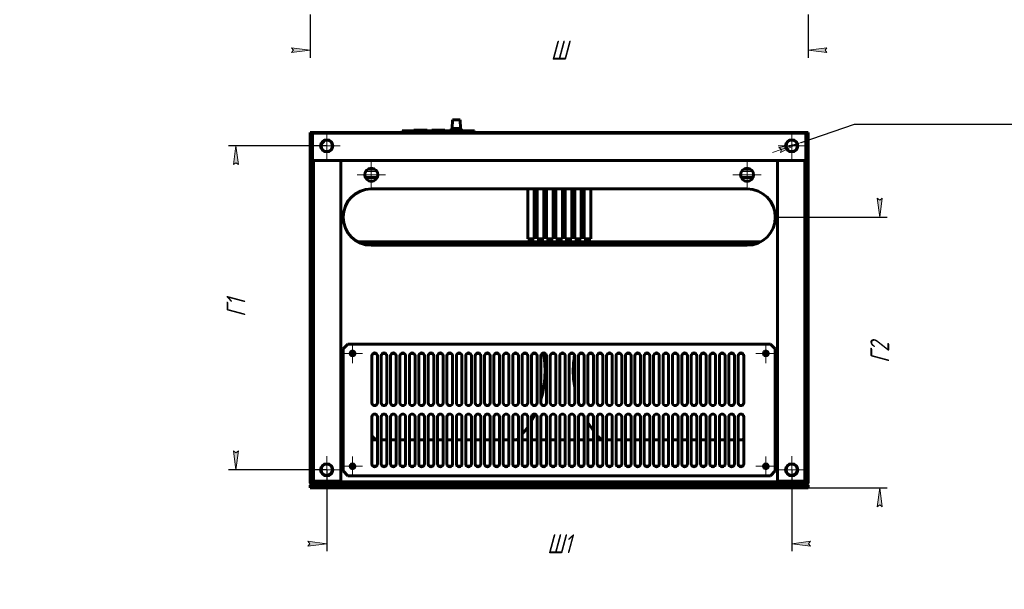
# Model space of a CAD drawing. Header units: millimetres. Extents: x 0 to 594, y 0 to 420.
# Tile 1 of 3: x 0 to 262, y 0 to 151. Entities that reach past the tile are written whole.
import ezdxf

# ---------------------------------------------------------------- set-up
doc = ezdxf.new("R2010")
doc.units = ezdxf.units.MM
for name, pattern in [('K5LT_AXLED', [19.5, 15, -1.5, 1.5, -1.5]), ('K5LT_BASIC', [0]), ('K5LT_THIN', [0])]:
    doc.linetypes.add(name, pattern=pattern)
doc.layers.add('Системный слой', color=7, linetype='Continuous')
doc.styles.add('KDIMTEXTSTYLE', font='GOST_AU.SHX', dxfattribs={"width": 0.96, "oblique": 15, "height": 5})
doc.dimstyles.new('KDIMSTYLE (0.25)', dxfattribs={"dimtxt": 5, "dimasz": 1, "dimexe": 2, "dimexo": 0, "dimgap": 1, "dimtad": 1, "dimlfac": 4, "dimtxsty": 'KDIMTEXTSTYLE', "dimsah": 1, "dimcen": 0, "dimdle": 1, "dimadec": 0, "dimazin": 0, "dimtfac": 0.667, "dimtmove": 0, "dimatfit": 3, "dimfxl": 1, "dimtvp": 1, "dimtolj": 1, "dimtzin": 0, "dimarcsym": 0})

# ---------------------------------------------------------------- blocks, each defined once
blk = doc.blocks.new('KDIMARROW_01')
at = {"layer": 'Системный слой'}
blk.add_hatch(color=0, dxfattribs=at).paths.add_polyline_path([(0, 0), (-5, 0.66), (-4.5, 0), (-5, -0.66)])
at = {"layer": 'Системный слой', "color": 0, "linetype": 'K5LT_THIN', "lineweight": 18}
for p, q in [((-4.5, 0), (-5, 0.66)), ((-5, 0.66), (0, 0)), ((0, 0), (-5, -0.66)), ((-5, -0.66), (-4.5, 0)), ((0, 0), (-1, 0))]:
    blk.add_line(p, q, dxfattribs=at)
blk = doc.blocks.new('U8')
at = {"layer": 'Системный слой', "color": 150, "linetype": 'K5LT_BASIC', "lineweight": 60, "true_color": 0x0080ff}
for p, q in [((77.83, 39.71), (77.95, 39.71)), ((93.7, 39.71), (95.2, 39.71)), ((96.2, 39.71), (97.7, 39.71)), ((98.7, 39.71), (100.2, 39.71)), ((101.2, 39.71), (102.7, 39.71)), ((103.7, 39.71), (105.2, 39.71)), ((106.2, 39.71), (107.7, 39.71)), ((108.7, 39.71), (110.2, 39.71)), ((111.2, 39.71), (112.7, 39.71)), ((113.7, 39.71), (115.2, 39.71)), ((116.2, 39.71), (117.7, 39.71)), ((118.7, 39.71), (120.2, 39.71)), ((121.2, 39.71), (122.7, 39.71)), ((123.7, 39.71), (125.2, 39.71)), ((126.2, 39.71), (127.7, 39.71)), ((128.7, 39.71), (130.2, 39.71)), ((131.2, 39.71), (132.7, 39.71)), ((133.7, 39.71), (135.2, 39.71)), ((136.2, 39.71), (137.7, 39.71)), ((138.7, 39.71), (140.2, 39.71)), ((141.2, 39.71), (142.7, 39.71)), ((143.7, 39.71), (145.2, 39.71)), ((146.2, 39.71), (147.7, 39.71)), ((148.7, 39.71), (150.2, 39.71)), ((151.2, 39.71), (152.7, 39.71)), ((153.7, 39.71), (155.2, 39.71)), ((156.2, 39.71), (157.7, 39.71)), ((158.7, 39.71), (160.2, 39.71)), ((161.2, 39.71), (162.7, 39.71)), ((163.7, 39.71), (165.2, 39.71)), ((166.2, 39.71), (167.7, 39.71)), ((168.7, 39.71), (170.2, 39.71)), ((171.2, 39.71), (172.7, 39.71)), ((173.7, 39.71), (175.2, 39.71)), ((176.2, 39.71), (177.7, 39.71)), ((178.7, 39.71), (180.2, 39.71)), ((181.2, 39.71), (182.7, 39.71)), ((183.7, 39.71), (185.2, 39.71)), ((186.2, 39.71), (187.7, 39.71)), ((188.7, 39.71), (190.2, 39.71)), ((191.2, 39.71), (192.7, 39.71)), ((209.2, 39.71), (209.33, 39.71))]:
    blk.add_line(p, q, dxfattribs=at)
blk = doc.blocks.new('U9')
at = {"layer": 'Системный слой', "color": 7, "linetype": 'K5LT_THIN', "lineweight": 18}
for p, q in [((77.95, 39.63), (77.83, 39.63)), ((95.2, 39.63), (93.7, 39.63)), ((97.7, 39.63), (96.2, 39.63)), ((100.2, 39.63), (98.7, 39.63)), ((102.7, 39.63), (101.2, 39.63)), ((105.2, 39.63), (103.7, 39.63)), ((107.7, 39.63), (106.2, 39.63)), ((110.2, 39.63), (108.7, 39.63)), ((112.7, 39.63), (111.2, 39.63)), ((115.2, 39.63), (113.7, 39.63)), ((117.7, 39.63), (116.2, 39.63)), ((120.2, 39.63), (118.7, 39.63)), ((122.7, 39.63), (121.2, 39.63)), ((125.2, 39.63), (123.7, 39.63)), ((127.7, 39.63), (126.2, 39.63)), ((130.2, 39.63), (128.7, 39.63)), ((132.7, 39.63), (131.2, 39.63)), ((135.2, 39.63), (133.7, 39.63)), ((137.7, 39.63), (136.2, 39.63)), ((140.2, 39.63), (138.7, 39.63)), ((142.7, 39.63), (141.2, 39.63)), ((145.2, 39.63), (143.7, 39.63)), ((147.7, 39.63), (146.2, 39.63)), ((150.2, 39.63), (148.7, 39.63)), ((152.7, 39.63), (151.2, 39.63)), ((155.2, 39.63), (153.7, 39.63)), ((157.7, 39.63), (156.2, 39.63)), ((160.2, 39.63), (158.7, 39.63)), ((162.7, 39.63), (161.2, 39.63)), ((165.2, 39.63), (163.7, 39.63)), ((167.7, 39.63), (166.2, 39.63)), ((170.2, 39.63), (168.7, 39.63)), ((172.7, 39.63), (171.2, 39.63)), ((175.2, 39.63), (173.7, 39.63)), ((177.7, 39.63), (176.2, 39.63)), ((180.2, 39.63), (178.7, 39.63)), ((182.7, 39.63), (181.2, 39.63)), ((185.2, 39.63), (183.7, 39.63)), ((187.7, 39.63), (186.2, 39.63)), ((190.2, 39.63), (188.7, 39.63)), ((192.7, 39.63), (191.2, 39.63)), ((209.33, 39.63), (209.2, 39.63))]:
    blk.add_line(p, q, dxfattribs=at)
blk = doc.blocks.new('U10')
at = {"layer": 'Системный слой', "color": 150, "linetype": 'K5LT_BASIC', "lineweight": 60, "true_color": 0x0080ff}
for p, q in [((77.83, 28.38), (77.95, 28.38)), ((209.2, 28.38), (209.33, 28.38))]:
    blk.add_line(p, q, dxfattribs=at)
blk = doc.blocks.new('U11')
at = {"layer": 'Системный слой', "color": 150, "linetype": 'K5LT_BASIC', "lineweight": 60, "true_color": 0x0080ff}
for p, q in [((77.83, 121.46), (77.95, 121.46)), ((209.2, 121.46), (209.33, 121.46))]:
    blk.add_line(p, q, dxfattribs=at)
blk = doc.blocks.new('U12')
at = {"layer": 'Системный слой', "color": 150, "linetype": 'K5LT_BASIC', "lineweight": 60, "true_color": 0x0080ff}
for p, q in [((77.95, 116.83), (77.83, 116.83)), ((209.33, 116.83), (209.2, 116.83))]:
    blk.add_line(p, q, dxfattribs=at)
blk = doc.blocks.new('U13')
at = {"layer": 'Системный слой', "color": 7, "linetype": 'K5LT_THIN', "lineweight": 18}
for p, q in [((77.95, 121.03), (77.83, 121.03)), ((209.33, 121.03), (209.2, 121.03))]:
    blk.add_line(p, q, dxfattribs=at)
blk = doc.blocks.new('U14')
at = {"layer": 'Системный слой', "color": 150, "linetype": 'K5LT_BASIC', "lineweight": 60, "true_color": 0x0080ff}
for p, q in [((95.16, 109.46), (92, 109.46)), ((195.16, 109.46), (192, 109.46))]:
    blk.add_line(p, q, dxfattribs=at)
blk = doc.blocks.new('U15')
at = {"layer": 'Системный слой', "color": 150, "linetype": 'K5LT_BASIC', "lineweight": 60, "true_color": 0x0080ff}
for p, q in [((92.68, 111.71), (94.48, 111.71)), ((192.68, 111.71), (194.48, 111.71))]:
    blk.add_line(p, q, dxfattribs=at)
blk = doc.blocks.new('U16')
at = {"layer": 'Системный слой', "color": 7, "linetype": 'K5LT_THIN', "lineweight": 18}
for p, q in [((95.09, 111.08), (92.06, 111.08)), ((195.09, 111.08), (192.06, 111.08))]:
    blk.add_line(p, q, dxfattribs=at)
blk = doc.blocks.new('U17')
at = {"layer": 'Системный слой', "color": 150, "linetype": 'K5LT_BASIC', "lineweight": 60, "true_color": 0x0080ff}
for start, end in [(343.165, 10.1444), (329.5311, 333.943), (320.0555, 325.468), (220.787, 224.4319), (315.5681, 316.7668)]:
    blk.add_arc((113.58, 58.08), 26.25, start, end, dxfattribs=at)
blk = doc.blocks.new('U18')
at = {"layer": 'Системный слой', "color": 150, "linetype": 'K5LT_BASIC', "lineweight": 60, "true_color": 0x0080ff}
for start, end in [(170.7485, 180), (180, 189.6963), (198.6268, 200.1538), (211.5284, 217.3222), (220.787, 224.4319), (315.5681, 316.7668)]:
    blk.add_arc((173.58, 58.08), 26.25, start, end, dxfattribs=at)
blk = doc.blocks.new('U19')
at = {"layer": 'Системный слой', "color": 150, "linetype": 'K5LT_BASIC', "lineweight": 60, "true_color": 0x0080ff}
for p, q in [((94.04, 62.71), (94.87, 62.71)), ((96.54, 62.71), (97.37, 62.71)), ((99.04, 62.71), (99.87, 62.71)), ((101.54, 62.71), (102.37, 62.71)), ((104.04, 62.71), (104.87, 62.71)), ((106.54, 62.71), (107.37, 62.71)), ((109.04, 62.71), (109.87, 62.71)), ((111.54, 62.71), (112.37, 62.71)), ((114.04, 62.71), (114.87, 62.71)), ((116.54, 62.71), (117.37, 62.71)), ((119.04, 62.71), (119.87, 62.71)), ((121.54, 62.71), (122.37, 62.71)), ((124.04, 62.71), (124.87, 62.71)), ((126.54, 62.71), (127.37, 62.71)), ((129.04, 62.71), (129.87, 62.71)), ((131.54, 62.71), (132.37, 62.71)), ((134.04, 62.71), (134.87, 62.71)), ((136.54, 62.71), (137.37, 62.71)), ((139.04, 62.71), (139.87, 62.71)), ((141.54, 62.71), (142.37, 62.71)), ((144.04, 62.71), (144.87, 62.71)), ((146.54, 62.71), (147.37, 62.71)), ((149.04, 62.71), (149.87, 62.71)), ((151.54, 62.71), (152.37, 62.71)), ((154.04, 62.71), (154.87, 62.71)), ((156.54, 62.71), (157.37, 62.71)), ((159.04, 62.71), (159.87, 62.71)), ((161.54, 62.71), (162.37, 62.71)), ((164.04, 62.71), (164.87, 62.71)), ((166.54, 62.71), (167.37, 62.71)), ((169.04, 62.71), (169.87, 62.71)), ((171.54, 62.71), (172.37, 62.71)), ((174.04, 62.71), (174.87, 62.71)), ((176.54, 62.71), (177.37, 62.71)), ((179.04, 62.71), (179.87, 62.71)), ((181.54, 62.71), (182.37, 62.71)), ((184.04, 62.71), (184.87, 62.71)), ((186.54, 62.71), (187.37, 62.71)), ((189.04, 62.71), (189.87, 62.71)), ((191.54, 62.71), (192.37, 62.71))]:
    blk.add_line(p, q, dxfattribs=at)
blk = doc.blocks.new('U20')
at = {"layer": 'Системный слой', "color": 150, "linetype": 'K5LT_BASIC', "lineweight": 60, "true_color": 0x0080ff}
for p, q in [((94.87, 32.71), (94.04, 32.71)), ((97.37, 32.71), (96.54, 32.71)), ((99.87, 32.71), (99.04, 32.71)), ((102.37, 32.71), (101.54, 32.71)), ((104.87, 32.71), (104.04, 32.71)), ((107.37, 32.71), (106.54, 32.71)), ((109.87, 32.71), (109.04, 32.71)), ((112.37, 32.71), (111.54, 32.71)), ((114.87, 32.71), (114.04, 32.71)), ((117.37, 32.71), (116.54, 32.71)), ((119.87, 32.71), (119.04, 32.71)), ((122.37, 32.71), (121.54, 32.71)), ((124.87, 32.71), (124.04, 32.71)), ((127.37, 32.71), (126.54, 32.71)), ((129.87, 32.71), (129.04, 32.71)), ((132.37, 32.71), (131.54, 32.71)), ((134.87, 32.71), (134.04, 32.71)), ((137.37, 32.71), (136.54, 32.71)), ((139.87, 32.71), (139.04, 32.71)), ((142.37, 32.71), (141.54, 32.71)), ((144.87, 32.71), (144.04, 32.71)), ((147.37, 32.71), (146.54, 32.71)), ((149.87, 32.71), (149.04, 32.71)), ((152.37, 32.71), (151.54, 32.71)), ((154.87, 32.71), (154.04, 32.71)), ((157.37, 32.71), (156.54, 32.71)), ((159.87, 32.71), (159.04, 32.71)), ((162.37, 32.71), (161.54, 32.71)), ((164.87, 32.71), (164.04, 32.71)), ((167.37, 32.71), (166.54, 32.71)), ((169.87, 32.71), (169.04, 32.71)), ((172.37, 32.71), (171.54, 32.71)), ((174.87, 32.71), (174.04, 32.71)), ((177.37, 32.71), (176.54, 32.71)), ((179.87, 32.71), (179.04, 32.71)), ((182.37, 32.71), (181.54, 32.71)), ((184.87, 32.71), (184.04, 32.71)), ((187.37, 32.71), (186.54, 32.71)), ((189.87, 32.71), (189.04, 32.71)), ((192.37, 32.71), (191.54, 32.71))]:
    blk.add_line(p, q, dxfattribs=at)
blk = doc.blocks.new('U21')
at = {"layer": 'Системный слой', "color": 150, "linetype": 'K5LT_BASIC', "lineweight": 60, "true_color": 0x0080ff}
for p, q in [((209.21, 96.08), (209.2, 96.07)), ((209.22, 96.08), (209.21, 96.08)), ((209.22, 96.09), (209.22, 96.08))]:
    blk.add_line(p, q, dxfattribs=at)
blk = doc.blocks.new('U22')
at = {"layer": 'Системный слой', "color": 150, "linetype": 'K5LT_BASIC', "lineweight": 60, "true_color": 0x0080ff}
for p, q in [((209.21, 93.01), (209.2, 93)), ((209.22, 93.02), (209.21, 93.01)), ((209.22, 93.03), (209.22, 93.02))]:
    blk.add_line(p, q, dxfattribs=at)
blk = doc.blocks.new('U23')
at = {"layer": 'Системный слой', "color": 150, "linetype": 'K5LT_BASIC', "lineweight": 60, "true_color": 0x0080ff}
for p, q in [((209.2, 96.46), (209.21, 96.47)), ((209.21, 96.47), (209.22, 96.48)), ((209.22, 96.48), (209.22, 96.5))]:
    blk.add_line(p, q, dxfattribs=at)
blk = doc.blocks.new('U24')
at = {"layer": 'Системный слой', "color": 150, "linetype": 'K5LT_BASIC', "lineweight": 60, "true_color": 0x0080ff}
for p, q in [((209.21, 94.27), (209.2, 94.25)), ((209.22, 94.3), (209.21, 94.27)), ((209.22, 94.32), (209.22, 94.3))]:
    blk.add_line(p, q, dxfattribs=at)
blk = doc.blocks.new('U25')
at = {"layer": 'Системный слой', "color": 150, "linetype": 'K5LT_BASIC', "lineweight": 60, "true_color": 0x0080ff}
for p, q in [((209.2, 93.95), (209.21, 93.94)), ((209.21, 93.94), (209.22, 93.93)), ((209.22, 93.93), (209.22, 93.92))]:
    blk.add_line(p, q, dxfattribs=at)
blk = doc.blocks.new('U26')
at = {"layer": 'Системный слой', "color": 150, "linetype": 'K5LT_BASIC', "lineweight": 60, "true_color": 0x0080ff}
for p, q in [((209.21, 93.91), (209.2, 93.9)), ((209.22, 93.91), (209.21, 93.91)), ((209.22, 93.92), (209.22, 93.91))]:
    blk.add_line(p, q, dxfattribs=at)
blk = doc.blocks.new('U27')
at = {"layer": 'Системный слой', "color": 150, "linetype": 'K5LT_BASIC', "lineweight": 60, "true_color": 0x0080ff}
for p, q in [((209.2, 96.16), (209.21, 96.14)), ((209.21, 96.14), (209.22, 96.12)), ((209.22, 96.12), (209.22, 96.09))]:
    blk.add_line(p, q, dxfattribs=at)
blk = doc.blocks.new('U28')
at = {"layer": 'Системный слой', "color": 150, "linetype": 'K5LT_BASIC', "lineweight": 60, "true_color": 0x0080ff}
for p, q in [((209.2, 97.42), (209.21, 97.4)), ((209.21, 97.4), (209.22, 97.39)), ((209.22, 97.39), (209.22, 97.38))]:
    blk.add_line(p, q, dxfattribs=at)
blk = doc.blocks.new('U29')
at = {"layer": 'Системный слой', "color": 150, "linetype": 'K5LT_BASIC', "lineweight": 60, "true_color": 0x0080ff}
for p, q in [((209.21, 97.37), (209.2, 97.37)), ((209.22, 97.38), (209.21, 97.37)), ((209.22, 97.38), (209.22, 97.38))]:
    blk.add_line(p, q, dxfattribs=at)
blk = doc.blocks.new('U30')
at = {"layer": 'Системный слой', "color": 150, "linetype": 'K5LT_BASIC', "lineweight": 60, "true_color": 0x0080ff}
for p, q in [((209.2, 94.34), (209.21, 94.34)), ((209.21, 94.34), (209.22, 94.33)), ((209.22, 94.33), (209.22, 94.32))]:
    blk.add_line(p, q, dxfattribs=at)
blk = doc.blocks.new('U31')
at = {"layer": 'Системный слой', "color": 30, "linetype": 'K5LT_AXLED', "lineweight": 18, "true_color": 0xff8000}
for q in [(81.7, 35.39), (78.08, 31.77), (85.33, 31.77), (81.7, 28.14)]:
    blk.add_line((81.7, 31.77), q, dxfattribs=at)
blk = doc.blocks.new('U32')
at = {"layer": 'Системный слой', "color": 30, "linetype": 'K5LT_AXLED', "lineweight": 18, "true_color": 0xff8000}
for q in [(81.7, 121.52), (78.08, 117.89), (85.33, 117.89), (81.7, 114.27)]:
    blk.add_line((81.7, 117.89), q, dxfattribs=at)
blk = doc.blocks.new('U33')
at = {"layer": 'Системный слой', "color": 30, "linetype": 'K5LT_AXLED', "lineweight": 18, "true_color": 0xff8000}
for q in [(88.58, 35.33), (85.95, 32.71), (91.2, 32.71), (88.58, 30.08)]:
    blk.add_line((88.58, 32.71), q, dxfattribs=at)
blk = doc.blocks.new('U34')
at = {"layer": 'Системный слой', "color": 30, "linetype": 'K5LT_AXLED', "lineweight": 18, "true_color": 0xff8000}
for q in [(88.58, 65.33), (85.95, 62.71), (91.2, 62.71), (88.58, 60.08)]:
    blk.add_line((88.58, 62.71), q, dxfattribs=at)
blk = doc.blocks.new('U35')
at = {"layer": 'Системный слой', "color": 30, "linetype": 'K5LT_AXLED', "lineweight": 18, "true_color": 0xff8000}
for q in [(93.58, 113.96), (89.83, 110.21), (97.33, 110.21), (93.58, 106.46)]:
    blk.add_line((93.58, 110.21), q, dxfattribs=at)
blk = doc.blocks.new('U36')
at = {"layer": 'Системный слой', "color": 30, "linetype": 'K5LT_AXLED', "lineweight": 18, "true_color": 0xff8000}
for q in [(193.58, 113.96), (189.83, 110.21), (197.33, 110.21), (193.58, 106.46)]:
    blk.add_line((193.58, 110.21), q, dxfattribs=at)
blk = doc.blocks.new('U37')
at = {"layer": 'Системный слой', "color": 30, "linetype": 'K5LT_AXLED', "lineweight": 18, "true_color": 0xff8000}
for q in [(198.58, 35.33), (195.95, 32.71), (201.2, 32.71), (198.58, 30.08)]:
    blk.add_line((198.58, 32.71), q, dxfattribs=at)
blk = doc.blocks.new('U38')
at = {"layer": 'Системный слой', "color": 30, "linetype": 'K5LT_AXLED', "lineweight": 18, "true_color": 0xff8000}
for q in [(198.58, 65.33), (195.95, 62.71), (201.2, 62.71), (198.58, 60.08)]:
    blk.add_line((198.58, 62.71), q, dxfattribs=at)
blk = doc.blocks.new('U39')
at = {"layer": 'Системный слой', "color": 30, "linetype": 'K5LT_AXLED', "lineweight": 18, "true_color": 0xff8000}
for q in [(205.45, 35.39), (201.83, 31.77), (209.08, 31.77), (205.45, 28.14)]:
    blk.add_line((205.45, 31.77), q, dxfattribs=at)
blk = doc.blocks.new('U40')
at = {"layer": 'Системный слой', "color": 30, "linetype": 'K5LT_AXLED', "lineweight": 18, "true_color": 0xff8000}
for q in [(205.45, 121.52), (201.83, 117.89), (209.08, 117.89), (205.45, 114.27)]:
    blk.add_line((205.45, 117.89), q, dxfattribs=at)
blk = doc.blocks.new('KDIMARROW_02')
at = {"layer": 'Системный слой'}
blk.add_hatch(color=0, dxfattribs=at).paths.add_polyline_path([(4.5, 0), (5, 0.66), (0, 0), (5, -0.66)])
at = {"layer": 'Системный слой', "color": 0, "linetype": 'K5LT_THIN', "lineweight": 18}
for p, q in [((0, 0), (-1, 0)), ((5, 0.66), (0, 0)), ((0, 0), (5, -0.66)), ((0, 0), (7, 0)), ((4.5, 0), (5, 0.66)), ((5, -0.66), (4.5, 0))]:
    blk.add_line(p, q, dxfattribs=at)

msp = doc.modelspace()

# ---------------------------------------------------------------- linework, layer by layer
at = {"layer": 'Системный слой', "color": 150, "linetype": 'K5LT_BASIC', "lineweight": 60, "true_color": 0x0080ff}
for p, q in [((115.054, 122.5486), (115.179, 124.7986)), ((115.179, 124.7986), (117.179, 124.7986)), ((117.304, 122.5486), (117.179, 124.7986)), ((77.329, 28.3311), (77.329, 121.4561)), ((77.829, 121.4561), (77.329, 121.4561)), ((77.829, 28.3311), (77.829, 121.4561)), ((77.954, 121.4561), (77.954, 120.9561)), ((77.954, 121.4561), (209.204, 121.4561)), ((77.954, 120.9561), (77.954, 113.9561)), ((86.0366, 121.4561), (86.0366, 121.4586)), ((86.0366, 121.4586), (86.9865, 121.4586)), ((86.9865, 121.4561), (86.9865, 121.4586)), ((87.9035, 121.4586), (88.8535, 121.4586)), ((87.9035, 121.4561), (87.9035, 121.4586)), ((88.8535, 121.4586), (88.919, 121.4586)), ((88.8535, 121.4561), (88.8535, 121.4586)), ((88.919, 121.4586), (91.3754, 121.4586)), ((88.919, 121.4561), (88.919, 121.4586)), ((91.3754, 121.4561), (91.3754, 121.4586)), ((91.3754, 121.4586), (92.6201, 121.4586)), ((92.6201, 121.4561), (92.6201, 121.4586)), ((92.8791, 121.4586), (93.1028, 121.4586)), ((92.8791, 121.4561), (92.8791, 121.4586)), ((93.1028, 121.4586), (93.2338, 121.4586)), ((93.1028, 121.4561), (93.1028, 121.4586)), ((93.2338, 121.4561), (93.2338, 121.4586)), ((93.2338, 121.4586), (94.4813, 121.4586)), ((94.4813, 121.4586), (95.1225, 121.4586)), ((95.1225, 121.4586), (96.1525, 121.4586)), ((96.1525, 121.4586), (96.8908, 121.4586)), ((96.8908, 121.4586), (97.3711, 121.4586)), ((97.3711, 121.4586), (97.6214, 121.4586)), ((97.6214, 121.4586), (97.6616, 121.4586)), ((97.6616, 121.4586), (98.0765, 121.4586)), ((97.6616, 121.4561), (97.6616, 121.4586)), ((98.0765, 121.4561), (98.0765, 121.4586)), ((98.0765, 121.4586), (98.3627, 121.4586)), ((98.3627, 121.4561), (98.3627, 121.4586)), ((98.3627, 121.4586), (99.6294, 121.4586)), ((99.6294, 121.4561), (99.6294, 121.4586)), ((99.6294, 121.4586), (100.5793, 121.4586)), ((100.5793, 121.4586), (101.804, 121.4586)), ((100.5793, 121.4561), (100.5793, 121.4586)), ((101.804, 121.4561), (101.804, 121.8561)), ((101.804, 121.8561), (121.054, 121.8561)), ((103.554, 121.9236), (119.304, 121.9236)), ((103.554, 121.8561), (103.554, 121.9236)), ((104.929, 121.9236), (104.929, 122.0236)), ((104.929, 122.0236), (105.179, 122.0236)), ((105.179, 122.0236), (108.179, 122.0236)), ((108.179, 122.0236), (108.429, 122.0236)), ((108.429, 121.9236), (108.429, 122.0236)), ((109.679, 121.9236), (109.679, 122.0236)), ((109.679, 122.0236), (109.929, 122.0236)), ((109.929, 122.0236), (112.929, 122.0236)), ((112.929, 122.0236), (113.179, 122.0236)), ((113.179, 121.9236), (113.179, 122.0236)), ((114.429, 122.0236), (114.679, 122.0236)), ((114.429, 121.9236), (114.429, 122.0236)), ((114.679, 122.0236), (117.679, 122.0236)), ((114.739, 122.0236), (115.054, 122.5486)), ((115.054, 122.5486), (117.304, 122.5486)), ((117.619, 122.0236), (117.304, 122.5486)), ((117.679, 122.0236), (117.929, 122.0236)), ((117.929, 121.9236), (117.929, 122.0236)), ((119.304, 121.8561), (119.304, 121.9236)), ((121.054, 121.4561), (121.054, 121.8561)), ((209.204, 120.9561), (209.204, 121.4561)), ((209.204, 113.9561), (209.204, 120.9561)), ((209.329, 121.4561), (209.329, 28.3311)), ((209.329, 121.4561), (209.829, 121.4561)), ((209.829, 121.4561), (209.829, 28.3311)), ((77.954, 28.7061), (77.954, 113.9561)), ((77.954, 113.9561), (209.204, 113.9561)), ((85.454, 113.9561), (78.454, 113.9561)), ((85.454, 28.7061), (85.454, 113.9561)), ((208.704, 113.9561), (201.704, 113.9561)), ((201.704, 113.9561), (201.704, 28.7061)), ((209.204, 113.9561), (209.204, 28.7061)), ((93.5878, 111.7061), (93.5878, 111.956)), ((193.5703, 111.7061), (193.5703, 111.956)), ((93.579, 106.4561), (193.579, 106.4561)), ((135.204, 93.2061), (135.204, 106.4561)), ((136.954, 106.4561), (136.954, 93.2061)), ((137.704, 93.2061), (137.704, 106.4561)), ((139.454, 106.4561), (139.454, 93.2061)), ((140.204, 93.2061), (140.204, 106.4561)), ((141.954, 106.4561), (141.954, 93.2061)), ((142.704, 93.2061), (142.704, 106.4561)), ((144.454, 106.4561), (144.454, 93.2061)), ((145.204, 93.2061), (145.204, 106.4561)), ((146.954, 106.4561), (146.954, 93.2061)), ((147.704, 93.2061), (147.704, 106.4561)), ((149.454, 106.4561), (149.454, 93.2061)), ((150.204, 93.2061), (150.204, 106.4561)), ((151.954, 106.4561), (151.954, 93.2061)), ((77.954, 101.9561), (77.829, 101.9561)), ((77.954, 101.7061), (77.829, 101.7061)), ((209.204, 101.9561), (209.329, 101.9561)), ((209.204, 101.7061), (209.329, 101.7061)), ((209.204, 97.4226), (209.2208, 97.3936)), ((209.329, 97.2061), (209.204, 97.2061)), ((209.2208, 97.3936), (209.2208, 97.3812)), ((209.2208, 96.4951), (209.2208, 96.0921)), ((77.829, 92.3311), (77.954, 92.3311)), ((77.829, 91.9561), (77.954, 91.9561)), ((90.0634, 92.3311), (197.0946, 92.3311)), ((136.954, 93.2061), (135.204, 93.2061)), ((139.454, 93.2061), (137.704, 93.2061)), ((141.954, 93.2061), (140.204, 93.2061)), ((144.454, 93.2061), (142.704, 93.2061)), ((146.954, 93.2061), (145.204, 93.2061)), ((149.454, 93.2061), (147.704, 93.2061)), ((151.954, 93.2061), (150.204, 93.2061)), ((209.329, 93.2061), (209.204, 93.2061)), ((209.204, 92.9896), (209.2208, 93.0186)), ((209.2208, 94.32), (209.2208, 93.9171)), ((209.2208, 93.031), (209.2208, 93.0186)), ((193.579, 91.4561), (93.579, 91.4561)), ((77.954, 84.3311), (77.829, 84.3311)), ((209.204, 84.3311), (209.329, 84.3311)), ((86.079, 63.9561), (87.329, 65.2061)), ((86.079, 31.4561), (86.079, 63.9561)), ((87.329, 65.2061), (199.829, 65.2061)), ((199.829, 65.2061), (201.079, 63.9561)), ((201.079, 63.9561), (201.079, 31.4561)), ((77.954, 61.9561), (77.829, 61.9561)), ((77.954, 60.7061), (77.829, 60.7061)), ((93.704, 49.5811), (93.704, 62.0811)), ((95.204, 62.0811), (95.204, 49.5811)), ((96.204, 49.5811), (96.204, 62.0811)), ((97.704, 62.0811), (97.704, 49.5811)), ((98.704, 49.5811), (98.704, 62.0811)), ((100.204, 62.0811), (100.204, 49.5811)), ((101.204, 49.5811), (101.204, 62.0811)), ((102.704, 62.0811), (102.704, 49.5811)), ((103.704, 49.5811), (103.704, 62.0811)), ((105.204, 62.0811), (105.204, 49.5811)), ((106.204, 49.5811), (106.204, 62.0811)), ((107.704, 62.0811), (107.704, 49.5811)), ((108.704, 49.5811), (108.704, 62.0811)), ((110.204, 62.0811), (110.204, 49.5811)), ((111.204, 49.5811), (111.204, 62.0811)), ((112.704, 62.0811), (112.704, 49.5811)), ((113.704, 49.5811), (113.704, 62.0811)), ((115.204, 62.0811), (115.204, 49.5811)), ((116.204, 49.5811), (116.204, 62.0811)), ((117.704, 62.0811), (117.704, 49.5811)), ((118.704, 49.5811), (118.704, 62.0811)), ((120.204, 62.0811), (120.204, 49.5811)), ((121.204, 49.5811), (121.204, 62.0811)), ((122.704, 62.0811), (122.704, 49.5811)), ((123.704, 49.5811), (123.704, 62.0811)), ((125.204, 62.0811), (125.204, 49.5811)), ((126.204, 49.5811), (126.204, 62.0811)), ((127.704, 62.0811), (127.704, 49.5811)), ((128.704, 49.5811), (128.704, 62.0811)), ((130.204, 62.0811), (130.204, 49.5811)), ((131.204, 49.5811), (131.204, 62.0811)), ((132.704, 62.0811), (132.704, 49.5811)), ((133.704, 49.5811), (133.704, 62.0811)), ((135.204, 62.0811), (135.204, 49.5811)), ((136.204, 49.5811), (136.204, 62.0811)), ((137.704, 62.0811), (137.704, 49.5811)), ((138.704, 49.5811), (138.704, 62.0811)), ((140.204, 62.0811), (140.204, 49.5811)), ((141.204, 49.5811), (141.204, 62.0811)), ((142.704, 62.0811), (142.704, 49.5811)), ((143.704, 49.5811), (143.704, 62.0811)), ((145.204, 62.0811), (145.204, 49.5811)), ((146.204, 49.5811), (146.204, 62.0811)), ((147.704, 62.0811), (147.704, 49.5811)), ((148.704, 49.5811), (148.704, 62.0811)), ((150.204, 62.0811), (150.204, 49.5811)), ((151.204, 49.5811), (151.204, 62.0811)), ((152.704, 62.0811), (152.704, 49.5811)), ((153.704, 49.5811), (153.704, 62.0811)), ((155.204, 62.0811), (155.204, 49.5811)), ((156.204, 49.5811), (156.204, 62.0811)), ((157.704, 62.0811), (157.704, 49.5811)), ((158.704, 49.5811), (158.704, 62.0811)), ((160.204, 62.0811), (160.204, 49.5811)), ((161.204, 49.5811), (161.204, 62.0811)), ((162.704, 62.0811), (162.704, 49.5811)), ((163.704, 49.5811), (163.704, 62.0811)), ((165.204, 62.0811), (165.204, 49.5811)), ((166.204, 49.5811), (166.204, 62.0811)), ((167.704, 62.0811), (167.704, 49.5811)), ((168.704, 49.5811), (168.704, 62.0811)), ((170.204, 62.0811), (170.204, 49.5811)), ((171.204, 49.5811), (171.204, 62.0811)), ((172.704, 62.0811), (172.704, 49.5811)), ((173.704, 49.5811), (173.704, 62.0811)), ((175.204, 62.0811), (175.204, 49.5811)), ((176.204, 49.5811), (176.204, 62.0811)), ((177.704, 62.0811), (177.704, 49.5811)), ((178.704, 49.5811), (178.704, 62.0811)), ((180.204, 62.0811), (180.204, 49.5811)), ((181.204, 49.5811), (181.204, 62.0811)), ((182.704, 62.0811), (182.704, 49.5811)), ((183.704, 49.5811), (183.704, 62.0811)), ((185.204, 62.0811), (185.204, 49.5811)), ((186.204, 49.5811), (186.204, 62.0811)), ((187.704, 62.0811), (187.704, 49.5811)), ((188.704, 49.5811), (188.704, 62.0811)), ((190.204, 62.0811), (190.204, 49.5811)), ((191.204, 49.5811), (191.204, 62.0811)), ((192.704, 62.0811), (192.704, 49.5811)), ((209.204, 61.9561), (209.329, 61.9561)), ((209.204, 60.7061), (209.329, 60.7061)), ((93.704, 33.3311), (93.704, 45.8311)), ((95.204, 45.8311), (95.204, 33.3311)), ((96.204, 33.3311), (96.204, 45.8311)), ((97.704, 45.8311), (97.704, 33.3311)), ((98.704, 33.3311), (98.704, 45.8311)), ((100.204, 45.8311), (100.204, 33.3311)), ((101.204, 33.3311), (101.204, 45.8311)), ((102.704, 45.8311), (102.704, 33.3311)), ((103.704, 33.3311), (103.704, 45.8311)), ((105.204, 45.8311), (105.204, 33.3311)), ((106.204, 33.3311), (106.204, 45.8311)), ((107.704, 45.8311), (107.704, 33.3311)), ((108.704, 33.3311), (108.704, 45.8311)), ((110.204, 45.8311), (110.204, 33.3311)), ((111.204, 33.3311), (111.204, 45.8311)), ((112.704, 45.8311), (112.704, 33.3311)), ((113.704, 33.3311), (113.704, 45.8311)), ((115.204, 45.8311), (115.204, 33.3311)), ((116.204, 33.3311), (116.204, 45.8311)), ((117.704, 45.8311), (117.704, 33.3311)), ((118.704, 33.3311), (118.704, 45.8311)), ((120.204, 45.8311), (120.204, 33.3311)), ((121.204, 33.3311), (121.204, 45.8311)), ((122.704, 45.8311), (122.704, 33.3311)), ((123.704, 33.3311), (123.704, 45.8311)), ((125.204, 45.8311), (125.204, 33.3311)), ((126.204, 33.3311), (126.204, 45.8311)), ((127.704, 45.8311), (127.704, 33.3311)), ((128.704, 33.3311), (128.704, 45.8311)), ((130.204, 45.8311), (130.204, 33.3311)), ((131.204, 33.3311), (131.204, 45.8311)), ((132.704, 45.8311), (132.704, 33.3311)), ((133.704, 33.3311), (133.704, 45.8311)), ((135.204, 45.8311), (135.204, 33.3311)), ((136.204, 33.3311), (136.204, 45.8311)), ((137.704, 45.8311), (137.704, 33.3311)), ((138.704, 33.3311), (138.704, 45.8311)), ((140.204, 45.8311), (140.204, 33.3311)), ((141.204, 33.3311), (141.204, 45.8311)), ((142.704, 45.8311), (142.704, 33.3311)), ((143.704, 33.3311), (143.704, 45.8311)), ((145.204, 45.8311), (145.204, 33.3311)), ((146.204, 33.3311), (146.204, 45.8311)), ((147.704, 45.8311), (147.704, 33.3311)), ((148.704, 33.3311), (148.704, 45.8311)), ((150.204, 45.8311), (150.204, 33.3311)), ((151.204, 33.3311), (151.204, 45.8311)), ((152.704, 45.8311), (152.704, 33.3311)), ((153.704, 33.3311), (153.704, 45.8311)), ((155.204, 45.8311), (155.204, 33.3311)), ((156.204, 33.3311), (156.204, 45.8311)), ((157.704, 45.8311), (157.704, 33.3311)), ((158.704, 33.3311), (158.704, 45.8311)), ((160.204, 45.8311), (160.204, 33.3311)), ((161.204, 33.3311), (161.204, 45.8311)), ((162.704, 45.8311), (162.704, 33.3311)), ((163.704, 33.3311), (163.704, 45.8311)), ((165.204, 45.8311), (165.204, 33.3311)), ((166.204, 33.3311), (166.204, 45.8311)), ((167.704, 45.8311), (167.704, 33.3311)), ((168.704, 33.3311), (168.704, 45.8311)), ((170.204, 45.8311), (170.204, 33.3311)), ((171.204, 33.3311), (171.204, 45.8311)), ((172.704, 45.8311), (172.704, 33.3311)), ((173.704, 33.3311), (173.704, 45.8311)), ((175.204, 45.8311), (175.204, 33.3311)), ((176.204, 33.3311), (176.204, 45.8311)), ((177.704, 45.8311), (177.704, 33.3311)), ((178.704, 33.3311), (178.704, 45.8311)), ((180.204, 45.8311), (180.204, 33.3311)), ((181.204, 33.3311), (181.204, 45.8311)), ((182.704, 45.8311), (182.704, 33.3311)), ((183.704, 33.3311), (183.704, 45.8311)), ((185.204, 45.8311), (185.204, 33.3311)), ((186.204, 33.3311), (186.204, 45.8311)), ((187.704, 45.8311), (187.704, 33.3311)), ((188.704, 33.3311), (188.704, 45.8311)), ((190.204, 45.8311), (190.204, 33.3311)), ((191.204, 33.3311), (191.204, 45.8311)), ((192.704, 45.8311), (192.704, 33.3311)), ((87.329, 30.2061), (86.079, 31.4561)), ((201.079, 31.4561), (199.829, 30.2061)), ((199.829, 30.2061), (87.329, 30.2061)), ((77.329, 26.9561), (77.329, 27.7061)), ((77.329, 27.7061), (98.204, 27.7061)), ((77.329, 26.9561), (98.204, 26.9561)), ((77.954, 28.5811), (77.954, 28.7061)), ((77.954, 28.7061), (78.454, 28.7061)), ((77.954, 28.5811), (77.954, 28.2061)), ((98.204, 28.5811), (77.954, 28.5811)), ((98.204, 28.2061), (77.954, 28.2061)), ((98.204, 28.2061), (77.954, 28.2061)), ((98.204, 27.7061), (77.954, 27.7061)), ((78.454, 28.7061), (85.454, 28.7061)), ((85.079, 28.7061), (85.079, 28.5811)), ((85.454, 28.5811), (85.454, 28.7061)), ((98.204, 28.5811), (98.204, 28.2061)), ((98.204, 28.5811), (101.454, 28.5811)), ((101.454, 28.2061), (98.204, 28.2061)), ((98.204, 28.2061), (98.204, 27.7061)), ((98.204, 28.2061), (101.454, 28.2061)), ((101.454, 27.7061), (98.204, 27.7061)), ((98.204, 27.7061), (101.454, 27.7061)), ((98.204, 26.9561), (98.204, 27.7061)), ((98.204, 26.9561), (101.454, 26.9561)), ((185.704, 28.5811), (101.454, 28.5811)), ((101.454, 28.2061), (101.454, 28.5811)), ((101.454, 28.2061), (101.454, 27.7061)), ((185.704, 28.2061), (101.454, 28.2061)), ((185.704, 28.2061), (101.454, 28.2061)), ((185.704, 27.7061), (101.454, 27.7061)), ((101.454, 26.9561), (101.454, 27.7061)), ((101.454, 27.7061), (185.704, 27.7061)), ((101.454, 26.9561), (185.704, 26.9561)), ((185.704, 28.5811), (188.954, 28.5811)), ((185.704, 28.5811), (185.704, 28.2061)), ((185.704, 28.2061), (185.704, 27.7061)), ((188.954, 28.2061), (185.704, 28.2061)), ((185.704, 28.2061), (188.954, 28.2061)), ((188.954, 27.7061), (185.704, 27.7061)), ((185.704, 26.9561), (185.704, 27.7061)), ((185.704, 27.7061), (188.954, 27.7061)), ((185.704, 26.9561), (188.954, 26.9561)), ((209.204, 28.5811), (188.954, 28.5811)), ((188.954, 28.2061), (188.954, 28.5811)), ((188.954, 28.2061), (188.954, 27.7061)), ((209.204, 28.2061), (188.954, 28.2061)), ((209.204, 28.2061), (188.954, 28.2061)), ((209.204, 27.7061), (188.954, 27.7061)), ((188.954, 26.9561), (188.954, 27.7061)), ((188.954, 27.7061), (209.829, 27.7061)), ((188.954, 26.9561), (209.829, 26.9561)), ((201.704, 28.7061), (208.704, 28.7061)), ((201.704, 28.7061), (201.704, 28.5811)), ((202.079, 28.5811), (202.079, 28.7061)), ((208.704, 28.7061), (209.204, 28.7061)), ((209.204, 28.7061), (209.204, 28.5811)), ((209.204, 28.5811), (209.204, 28.2061)), ((209.829, 26.9561), (209.829, 27.7061))]:
    msp.add_line(p, q, dxfattribs=at)
at = {"layer": 'Системный слой', "color": 7, "linetype": 'K5LT_THIN', "lineweight": 18}
for p, q in [((209.204, 120.9561), (77.954, 120.9561)), ((94.4813, 121.4561), (94.4813, 121.4586)), ((95.1225, 121.4561), (95.1225, 121.4586)), ((96.1525, 121.4561), (96.1525, 121.4586)), ((96.8908, 121.4561), (96.8908, 121.4586)), ((97.3711, 121.4561), (97.3711, 121.4586)), ((97.6214, 121.4561), (97.6214, 121.4586)), ((105.179, 121.9236), (105.179, 122.0236)), ((108.179, 121.9236), (108.179, 122.0236)), ((109.929, 121.9236), (109.929, 122.0236)), ((112.929, 121.9236), (112.929, 122.0236)), ((114.679, 121.9236), (114.679, 122.0236)), ((117.679, 121.9236), (117.679, 122.0236)), ((78.454, 113.9561), (78.454, 28.7061)), ((208.704, 28.7061), (208.704, 113.9561)), ((77.954, 106.3311), (77.829, 106.3311)), ((209.204, 106.3311), (209.329, 106.3311)), ((77.829, 91.8311), (77.954, 91.8311)), ((195.9209, 91.8311), (91.2371, 91.8311)), ((77.954, 91.3311), (77.829, 91.3311)), ((209.204, 91.3311), (209.329, 91.3311)), ((77.954, 88.7061), (77.829, 88.7061)), ((209.204, 88.7061), (209.329, 88.7061)), ((77.954, 65.0811), (77.829, 65.0811)), ((209.204, 65.0811), (209.329, 65.0811)), ((77.829, 28.3311), (77.329, 28.3311)), ((77.954, 28.2061), (77.954, 27.7061)), ((85.454, 28.7061), (201.704, 28.7061)), ((209.204, 27.7061), (209.204, 28.2061)), ((209.329, 28.3311), (209.829, 28.3311))]:
    msp.add_line(p, q, dxfattribs=at)
at = {"layer": 'Системный слой', "color": 150, "linetype": 'K5LT_BASIC', "lineweight": 60, "true_color": 0x0080ff}
for centre, radius in [((81.704, 117.8936), 1.625), ((81.704, 117.8936), 1.5), ((205.454, 117.8936), 1.625), ((205.454, 117.8936), 1.5), ((93.579, 110.2061), 1.75), ((193.579, 110.2061), 1.75), ((88.579, 62.7061), 0.625), ((88.579, 62.7061), 0.5), ((198.579, 62.7061), 0.625), ((198.579, 62.7061), 0.5), ((81.704, 31.7686), 1.625), ((81.704, 31.7686), 1.5), ((88.579, 32.7061), 0.625), ((88.579, 32.7061), 0.5), ((198.579, 32.7061), 0.625), ((198.579, 32.7061), 0.5), ((205.454, 31.7686), 1.625), ((205.454, 31.7686), 1.5)]:
    msp.add_circle(centre, radius, dxfattribs=at)
for centre, radius, start, end in [((79.954, 119.4561), 1, 293.281242, 343.198158), ((77.954, 115.8311), 0.625, 90, 101.536959), ((77.954, 115.8311), 0.125, 90, 180), ((209.204, 115.8311), 0.625, 78.463041, 90), ((209.204, 115.8311), 0.125, 0, 90), ((78.454, 110.5811), 0.625, 143.130102, 180), ((208.704, 110.5811), 0.625, 0, 36.869898), ((78.454, 106.3311), 0.625, 143.130102, 180), ((93.579, 98.9561), 7.5, 90, 270), ((193.579, 98.9561), 7.5, 270, 90), ((208.704, 106.3311), 0.625, 0, 36.869898), ((210.301, 98.0112), 1.8616, 233.894726, 234.530137), ((210.301, 94.5471), 1.8616, 233.894726, 234.530137), ((78.454, 91.3311), 0.625, 143.130102, 180), ((208.704, 91.3311), 0.625, 0, 36.869898), ((78.454, 88.7061), 0.625, 143.130102, 180), ((208.704, 88.7061), 0.625, 0, 36.869898), ((78.454, 65.0811), 0.625, 143.130102, 180), ((208.704, 65.0811), 0.625, 0, 36.869898), ((94.454, 62.0811), 0.75, 0, 180), ((96.954, 62.0811), 0.75, 0, 180), ((99.454, 62.0811), 0.75, 0, 180), ((101.954, 62.0811), 0.75, 0, 180), ((104.454, 62.0811), 0.75, 0, 180), ((106.954, 62.0811), 0.75, 0, 180), ((109.454, 62.0811), 0.75, 0, 180), ((111.954, 62.0811), 0.75, 0, 180), ((114.454, 62.0811), 0.75, 0, 180), ((116.954, 62.0811), 0.75, 0, 180), ((119.454, 62.0811), 0.75, 0, 180), ((121.954, 62.0811), 0.75, 0, 180), ((124.454, 62.0811), 0.75, 0, 180), ((126.954, 62.0811), 0.75, 0, 180), ((129.454, 62.0811), 0.75, 0, 180), ((131.954, 62.0811), 0.75, 0, 180), ((134.454, 62.0811), 0.75, 0, 180), ((136.954, 62.0811), 0.75, 0, 180), ((139.454, 62.0811), 0.75, 0, 180), ((141.954, 62.0811), 0.75, 0, 180), ((144.454, 62.0811), 0.75, 0, 180), ((146.954, 62.0811), 0.75, 0, 180), ((149.454, 62.0811), 0.75, 0, 180), ((151.954, 62.0811), 0.75, 0, 180), ((154.454, 62.0811), 0.75, 0, 180), ((156.954, 62.0811), 0.75, 0, 180), ((159.454, 62.0811), 0.75, 0, 180), ((161.954, 62.0811), 0.75, 0, 180), ((164.454, 62.0811), 0.75, 0, 180), ((166.954, 62.0811), 0.75, 0, 180), ((169.454, 62.0811), 0.75, 0, 180), ((171.954, 62.0811), 0.75, 0, 180), ((174.454, 62.0811), 0.75, 0, 180), ((176.954, 62.0811), 0.75, 0, 180), ((179.454, 62.0811), 0.75, 0, 180), ((181.954, 62.0811), 0.75, 0, 180), ((184.454, 62.0811), 0.75, 0, 180), ((186.954, 62.0811), 0.75, 0, 180), ((189.454, 62.0811), 0.75, 0, 180), ((191.954, 62.0811), 0.75, 0, 180), ((94.454, 49.5811), 0.75, 180, 0), ((96.954, 49.5811), 0.75, 180, 0), ((99.454, 49.5811), 0.75, 180, 0), ((101.954, 49.5811), 0.75, 180, 0), ((104.454, 49.5811), 0.75, 180, 0), ((106.954, 49.5811), 0.75, 180, 0), ((109.454, 49.5811), 0.75, 180, 0), ((111.954, 49.5811), 0.75, 180, 0), ((114.454, 49.5811), 0.75, 180, 0), ((116.954, 49.5811), 0.75, 180, 0), ((119.454, 49.5811), 0.75, 180, 0), ((121.954, 49.5811), 0.75, 180, 0), ((124.454, 49.5811), 0.75, 180, 0), ((126.954, 49.5811), 0.75, 180, 0), ((129.454, 49.5811), 0.75, 180, 0), ((131.954, 49.5811), 0.75, 180, 0), ((134.454, 49.5811), 0.75, 180, 0), ((136.954, 49.5811), 0.75, 180, 0), ((139.454, 49.5811), 0.75, 180, 0), ((141.954, 49.5811), 0.75, 180, 0), ((144.454, 49.5811), 0.75, 180, 0), ((146.954, 49.5811), 0.75, 180, 0), ((149.454, 49.5811), 0.75, 180, 0), ((151.954, 49.5811), 0.75, 180, 0), ((154.454, 49.5811), 0.75, 180, 0), ((156.954, 49.5811), 0.75, 180, 0), ((159.454, 49.5811), 0.75, 180, 0), ((161.954, 49.5811), 0.75, 180, 0), ((164.454, 49.5811), 0.75, 180, 0), ((166.954, 49.5811), 0.75, 180, 0), ((169.454, 49.5811), 0.75, 180, 0), ((171.954, 49.5811), 0.75, 180, 0), ((174.454, 49.5811), 0.75, 180, 0), ((176.954, 49.5811), 0.75, 180, 0), ((179.454, 49.5811), 0.75, 180, 0), ((181.954, 49.5811), 0.75, 180, 0), ((184.454, 49.5811), 0.75, 180, 0), ((186.954, 49.5811), 0.75, 180, 0), ((189.454, 49.5811), 0.75, 180, 0), ((191.954, 49.5811), 0.75, 180, 0), ((94.454, 45.8311), 0.75, 0, 180), ((96.954, 45.8311), 0.75, 0, 180), ((99.454, 45.8311), 0.75, 0, 180), ((101.954, 45.8311), 0.75, 0, 180), ((104.454, 45.8311), 0.75, 0, 180), ((106.954, 45.8311), 0.75, 0, 180), ((109.454, 45.8311), 0.75, 0, 180), ((111.954, 45.8311), 0.75, 0, 180), ((114.454, 45.8311), 0.75, 0, 180), ((116.954, 45.8311), 0.75, 0, 180), ((119.454, 45.8311), 0.75, 0, 180), ((121.954, 45.8311), 0.75, 0, 180), ((124.454, 45.8311), 0.75, 0, 180), ((126.954, 45.8311), 0.75, 0, 180), ((129.454, 45.8311), 0.75, 0, 180), ((131.954, 45.8311), 0.75, 0, 180), ((134.454, 45.8311), 0.75, 0, 180), ((136.954, 45.8311), 0.75, 0, 180), ((139.454, 45.8311), 0.75, 0, 180), ((141.954, 45.8311), 0.75, 0, 180), ((144.454, 45.8311), 0.75, 0, 180), ((146.954, 45.8311), 0.75, 0, 180), ((149.454, 45.8311), 0.75, 0, 180), ((151.954, 45.8311), 0.75, 0, 180), ((154.454, 45.8311), 0.75, 0, 180), ((156.954, 45.8311), 0.75, 0, 180), ((159.454, 45.8311), 0.75, 0, 180), ((161.954, 45.8311), 0.75, 0, 180), ((164.454, 45.8311), 0.75, 0, 180), ((166.954, 45.8311), 0.75, 0, 180), ((169.454, 45.8311), 0.75, 0, 180), ((171.954, 45.8311), 0.75, 0, 180), ((174.454, 45.8311), 0.75, 0, 180), ((176.954, 45.8311), 0.75, 0, 180), ((179.454, 45.8311), 0.75, 0, 180), ((181.954, 45.8311), 0.75, 0, 180), ((184.454, 45.8311), 0.75, 0, 180), ((186.954, 45.8311), 0.75, 0, 180), ((189.454, 45.8311), 0.75, 0, 180), ((191.954, 45.8311), 0.75, 0, 180), ((94.454, 33.3311), 0.75, 180, 0), ((96.954, 33.3311), 0.75, 180, 0), ((99.454, 33.3311), 0.75, 180, 0), ((101.954, 33.3311), 0.75, 180, 0), ((104.454, 33.3311), 0.75, 180, 0), ((106.954, 33.3311), 0.75, 180, 0), ((109.454, 33.3311), 0.75, 180, 0), ((111.954, 33.3311), 0.75, 180, 0), ((114.454, 33.3311), 0.75, 180, 0), ((116.954, 33.3311), 0.75, 180, 0), ((119.454, 33.3311), 0.75, 180, 0), ((121.954, 33.3311), 0.75, 180, 0), ((124.454, 33.3311), 0.75, 180, 0), ((126.954, 33.3311), 0.75, 180, 0), ((129.454, 33.3311), 0.75, 180, 0), ((131.954, 33.3311), 0.75, 180, 0), ((134.454, 33.3311), 0.75, 180, 0), ((136.954, 33.3311), 0.75, 180, 0), ((139.454, 33.3311), 0.75, 180, 0), ((141.954, 33.3311), 0.75, 180, 0), ((144.454, 33.3311), 0.75, 180, 0), ((146.954, 33.3311), 0.75, 180, 0), ((149.454, 33.3311), 0.75, 180, 0), ((151.954, 33.3311), 0.75, 180, 0), ((154.454, 33.3311), 0.75, 180, 0), ((156.954, 33.3311), 0.75, 180, 0), ((159.454, 33.3311), 0.75, 180, 0), ((161.954, 33.3311), 0.75, 180, 0), ((164.454, 33.3311), 0.75, 180, 0), ((166.954, 33.3311), 0.75, 180, 0), ((169.454, 33.3311), 0.75, 180, 0), ((171.954, 33.3311), 0.75, 180, 0), ((174.454, 33.3311), 0.75, 180, 0), ((176.954, 33.3311), 0.75, 180, 0), ((179.454, 33.3311), 0.75, 180, 0), ((181.954, 33.3311), 0.75, 180, 0), ((184.454, 33.3311), 0.75, 180, 0), ((186.954, 33.3311), 0.75, 180, 0), ((189.454, 33.3311), 0.75, 180, 0), ((191.954, 33.3311), 0.75, 180, 0), ((77.954, 28.3311), 0.625, 180, 270), ((77.954, 28.3311), 0.125, 180, 270), ((209.204, 28.3311), 0.625, 270, 0), ((209.204, 28.3311), 0.125, 270, 0)]:
    msp.add_arc(centre, radius, start, end, dxfattribs=at)

# ---------------------------------------------------------------- block references
at = {"layer": 'Системный слой'}
for name in ['U11', 'U13', 'U32', 'U40', 'U12', 'U35', 'U36', 'U16', 'U15', 'U14', 'U28', 'U29', 'U23', 'U27', 'U21', 'U30', 'U24', 'U25', 'U26', 'U22', 'U34', 'U38', 'U17', 'U19', 'U18', 'U8', 'U9', 'U31', 'U33', 'U37', 'U39', 'U20', 'U10']:
    msp.add_blockref(name, (0, 0), dxfattribs=at)

# ---------------------------------------------------------------- dimensions: what is measured, and where the dimension line sits
at = {"layer": 'Системный слой', "color": 7}
for base, p1, p2, location, text in [((77.329, 143.3342), (209.829, 152.856), (77.329, 152.856), (143.579, 143.3342), '\\H5.0;\\W0.965;\\Q15;\\H5.0;\\W0.965;\\Q15;\\Q15;Ш'), ((81.704, 12.0949), (205.454, 31.7686), (81.704, 31.7686), (143.579, 12.0949), '\\H5.0;\\W0.965;\\Q15;\\H5.0;\\W0.965;\\Q15;\\Q15;Ш1')]:
    msp.add_linear_dim(base=base, p1=p1, p2=p2, location=location, text=text, dimstyle='KDIMSTYLE (0.25)', override={"dimexo": 0, "dimblk1": 'KDIMARROW_01', "dimblk2": 'KDIMARROW_01', "dimse1": 0, "dimse2": 0, "dimclrt": 7, "dimtolj": 1}, dxfattribs=at).render()
msp.add_diameter_dim(center=(205.454, 117.8936), radius=1.625, location=(222.1795, 123.6736), text='\\H5.0;\\W0.965;\\Q15;\\H5.0;\\W0.965;\\Q15;\\Q15;d1', dimstyle='KDIMSTYLE (0.25)', override={"dimtih": 1, "dimtoh": 1, "dimblk1": 'KDIMARROW_02', "dimblk2": 'KDIMARROW_02', "dimclrt": 7, "dimtmove": 1, "dimatfit": 2, "dimtolj": 1}, dxfattribs=at).render()
for base, p1, p2, location, text in [((57.5509, 117.8936), (81.704, 31.7686), (81.704, 117.8936), (57.5509, 74.8311), '\\H5.0;\\W0.965;\\Q15;\\H5.0;\\W0.965;\\Q15;\\Q15;Г1'), ((228.8943, 26.9561), (201.079, 98.9561), (209.829, 26.9561), (228.8943, 62.9561), '\\H5.0;\\W0.965;\\Q15;\\H5.0;\\W0.965;\\Q15;\\Q15;Г2')]:
    msp.add_linear_dim(base=base, p1=p1, p2=p2, angle=90, location=location, text=text, dimstyle='KDIMSTYLE (0.25)', override={"dimexo": 0, "dimblk1": 'KDIMARROW_01', "dimblk2": 'KDIMARROW_01', "dimse1": 0, "dimse2": 0, "dimclrt": 7, "dimtolj": 1}, dxfattribs=at).render()

doc.saveas('drawing.dxf')
